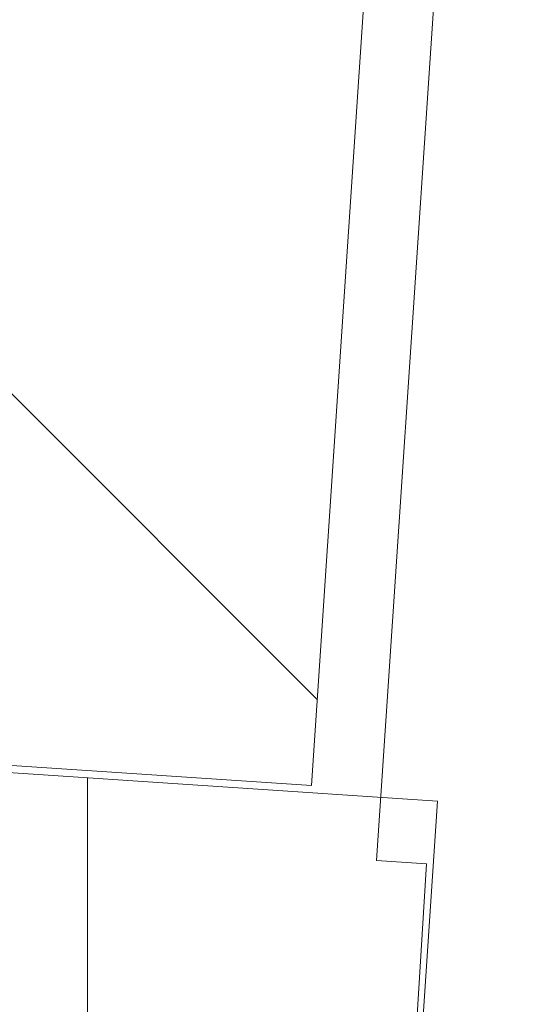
# Model space of a CAD drawing. Header units: metres. Extents: x 167411 to 168816, y 461777 to 462985.
# Tile 148 of 256: x 167524.87 to 167525.87, y 462778.31 to 462780.28. Entities that reach past the tile are written whole.
import ezdxf

# ---------------------------------------------------------------- set-up
doc = ezdxf.new("R2010")
doc.units = ezdxf.units.M
doc.header["$LTSCALE"] = 0.5
doc.layers.add('Zuid-N-WE-GW-AANVULLEN-menggranulaat uitvullen', color=7, linetype='Continuous', lineweight=18, true_color=0xff7f01)
doc.layers.add('Zuid-N-WE-GW-AANVULLEN-zand uitvullen', color=7, linetype='Continuous', lineweight=18, true_color=0x3fff01)

msp = doc.modelspace()

# ---------------------------------------------------------------- hatches: boundary and pattern name
at = {"layer": 'Zuid-N-WE-GW-AANVULLEN-menggranulaat uitvullen', "transparency": 33554687}
h = msp.add_hatch(dxfattribs=at)
h.set_pattern_fill('ANSI31', color=256, scale=20, angle=45)
h.set_pattern_definition([(90, (0, 0), (-2.5, 0), [])])
h.paths.add_polyline_path([(167519.6105901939, 462779.1234712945), (167519.3878268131, 462775.7878229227), (167518.0263453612, 462755.3297437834), (167524.1160897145, 462754.9760511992), (167525.4818744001, 462775.4272467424), (167525.7015587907, 462778.7167904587)])
at = {"layer": 'Zuid-N-WE-GW-AANVULLEN-zand uitvullen'}
h = msp.add_hatch(dxfattribs=at)
h.set_pattern_fill('ANSI31', color=256, scale=20, angle=90)
h.set_pattern_definition([(135, (0, 0), (-1.767766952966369, -1.767766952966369), [])])
h.paths.add_polyline_path([(167519.9124620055, 462783.2479325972), (167519.6378824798, 462779.1363811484), (167525.4494673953, 462778.7482682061), (167525.7240480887, 462782.85983714)])

# ---------------------------------------------------------------- linework, layer by layer
at = {"layer": 'Zuid-N-WE-GW-AANVULLEN-menggranulaat uitvullen'}
msp.add_lwpolyline([(167519.6105901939, 462779.1234712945), (167519.3878268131, 462775.7878229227), (167518.0263453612, 462755.3297437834), (167524.1160897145, 462754.9760511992), (167525.4818744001, 462775.4272467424), (167525.7015587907, 462778.7167904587)], close=True, dxfattribs=at)
at = {"layer": 'Zuid-N-WE-GW-AANVULLEN-zand uitvullen'}
msp.add_lwpolyline([(167519.9124620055, 462783.2479325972), (167519.6378824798, 462779.1363811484), (167525.4494673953, 462778.7482682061), (167525.7240480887, 462782.85983714), (167519.9124620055, 462783.2479325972)], close=True, dxfattribs=at)
msp.add_lwpolyline([(167539.6588550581, 462781.7411456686, 0.004374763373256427), (167526.8066460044, 462782.7824024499), (167525.8636943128, 462782.8498701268), (167525.8590497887, 462782.7803230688), (167525.5797947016, 462778.5987601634), (167525.6795725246, 462778.5920978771), (167525.4885384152, 462775.5270333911), (167530.9219714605, 462775.1641744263), (167529.5188087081, 462754.1532814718), (167524.527350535, 462754.447957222), (167524.4141405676, 462752.7527565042), (167530.6980686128, 462752.2089938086), (167532.4299039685, 462778.1414148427, -0.02165055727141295), (167595.447960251, 462770.3178434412)], format="xyb", dxfattribs=at)

doc.saveas('drawing.dxf')
